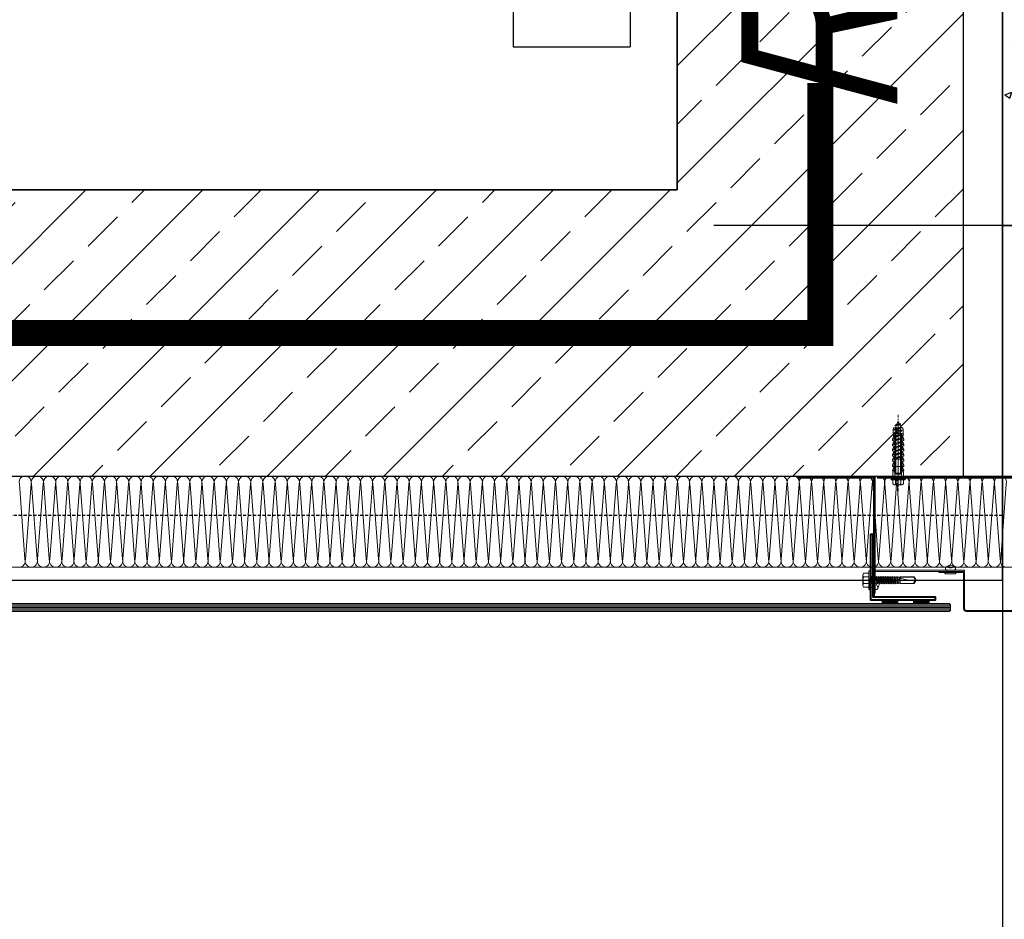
# Model space of a CAD drawing. Header units: millimetres. Extents: x -1096 to 3960, y -1899 to 666.
# Tile 26 of 75: x -129 to -53, y -107 to -38. Entities that reach past the tile are written whole.
import ezdxf
from ezdxf import colors
from ezdxf.entities.mleader import LeaderData, LeaderLine
from ezdxf.math import Vec2, Vec3

# ---------------------------------------------------------------- set-up
doc = ezdxf.new("R2010")
doc.units = ezdxf.units.MM
for name, pattern in [('03b018', [5.4, 2.16, -3.24]), ('10b018', [3.33, 2.16, -0.54, 0.09, -0.54]), ('DASHEDX2', [1.5, 1, -0.5]), ('HIDDENX2', [0.75, 0.5, -0.25])]:
    doc.linetypes.add(name, pattern=pattern)
for name, color, linetype, lineweight in [('_MB_ocieplenie_0.09', 252, 'Continuous', 9), ('ST_AE_GLAS_szraf', 252, 'Continuous', 0), ('ST_AE_GLAS_widok', 142, 'Continuous', 9), ('ST_AE_SYST_cienka', 27, 'Continuous', 15), ('ST_AE_SYST_szraf', 252, 'Continuous', 0), ('ST_AF_SHET', 7, 'Continuous', 0), ('ST_AF_SHET_cienka', 55, 'Continuous', 15), ('ST_SB_STEL', 7, 'Continuous', 0), ('ST_SF_FRAM', 7, 'Continuous', 0), ('ST_SF_FRAM_gruba', 132, 'Continuous', 40), ('ST_SJ_JOIN', 7, 'Continuous', 0), ('ST_SJ_JOIN_cienka', 57, 'Continuous', 15), ('ST_SJ_JOIN_przerywane', 9, '03b018', 5), ('ST_SJ_JOIN_szraf', 252, 'Continuous', 5)]:
    doc.layers.add(name, color=color, linetype=linetype, lineweight=lineweight)
doc.layers.add('_p.poż.', color=7, linetype='Continuous', true_color=0xf20000)
doc.layers.add('_pomoc', color=17, linetype='Continuous', plot=False)
for name, color, linetype in [('A-opis', 7, 'Continuous'), ('A-rozbiórki', 252, 'Continuous'), ('A-widok', 41, 'Continuous'), ('A-winda', 12, 'Continuous'), ('A-ściany', 140, 'Continuous')]:
    doc.layers.add(name, color=color, linetype=linetype)
doc.layers.add('ST_SJ_JOIN_osie', color=1, linetype='10b018', lineweight=0, plot=False)
doc.styles.add('Arch-Dim', font='romans.shx', dxfattribs={"width": 0.75})
doc.styles.add('Arial-2', font='arial.ttf', dxfattribs={"width": 0.8, "oblique": 15})
doc.linetypes.add('LINIA LIKW.', pattern='A,0.3,[137,RODZLIN.shx,S=0.06,R=0,X=-0.1,Y=0],0.3', length=0.6)

# ---------------------------------------------------------------- blocks, each defined once
blk = doc.blocks.new('*U1591')
at = {"layer": '_MB_ocieplenie_0.09', "flags": 128}
for points in [[(-3720.4, 31, 0.505403), (-3739.5, 5.1), (-3721.2, -242, -1.345402), (-3759.5, -242), (-3741.3, 5.1, 0.505403), (-3760.4, 31)], [(-3680.4, 31, 0.505403), (-3699.5, 5.1), (-3681.2, -242, -1.345402), (-3719.5, -242), (-3701.3, 5.1, 0.505403), (-3720.4, 31)], [(-3640.4, 31, 0.505403), (-3659.5, 5.1), (-3641.2, -242, -1.345402), (-3679.5, -242), (-3661.3, 5.1, 0.505403), (-3680.4, 31)], [(-3600.4, 31, 0.505403), (-3619.5, 5.1), (-3601.2, -242, -1.345402), (-3639.5, -242), (-3621.3, 5.1, 0.505403), (-3640.4, 31)], [(-3560.4, 31, 0.505403), (-3579.5, 5.1), (-3561.2, -242, -1.345402), (-3599.5, -242), (-3581.3, 5.1, 0.505403), (-3600.4, 31)], [(-3520.4, 31, 0.505403), (-3539.5, 5.1), (-3521.2, -242, -1.345402), (-3559.5, -242), (-3541.3, 5.1, 0.505403), (-3560.4, 31)], [(-3480.4, 31, 0.505403), (-3499.5, 5.1), (-3481.2, -242, -1.345402), (-3519.5, -242), (-3501.3, 5.1, 0.505403), (-3520.4, 31)], [(-3440.4, 31, 0.505403), (-3459.5, 5.1), (-3441.2, -242, -1.345402), (-3479.5, -242), (-3461.3, 5.1, 0.505403), (-3480.4, 31)], [(-3400.4, 31, 0.505403), (-3419.5, 5.1), (-3401.2, -242, -1.345402), (-3439.5, -242), (-3421.3, 5.1, 0.505403), (-3440.4, 31)], [(-3360.4, 31, 0.505403), (-3379.5, 5.1), (-3361.2, -242, -1.345402), (-3399.5, -242), (-3381.3, 5.1, 0.505403), (-3400.4, 31)], [(-3320.4, 31, 0.505403), (-3339.5, 5.1), (-3321.2, -242, -1.345402), (-3359.5, -242), (-3341.3, 5.1, 0.505403), (-3360.4, 31)], [(-3280.4, 31, 0.505403), (-3299.5, 5.1), (-3281.2, -242, -1.345402), (-3319.5, -242), (-3301.3, 5.1, 0.505403), (-3320.4, 31)], [(-3240.4, 31, 0.505403), (-3259.5, 5.1), (-3241.2, -242, -1.345402), (-3279.5, -242), (-3261.3, 5.1, 0.505403), (-3280.4, 31)], [(-3200.4, 31, 0.505403), (-3219.5, 5.1), (-3201.2, -242, -1.345402), (-3239.5, -242), (-3221.3, 5.1, 0.505403), (-3240.4, 31)], [(-3160.4, 31, 0.505403), (-3179.5, 5.1), (-3161.2, -242, -1.345402), (-3199.5, -242), (-3181.3, 5.1, 0.505403), (-3200.4, 31)], [(-3120.4, 31, 0.505403), (-3139.5, 5.1), (-3121.2, -242, -1.345402), (-3159.5, -242), (-3141.3, 5.1, 0.505403), (-3160.4, 31)], [(-3080.4, 31, 0.505403), (-3099.5, 5.1), (-3081.2, -242, -1.345402), (-3119.5, -242), (-3101.3, 5.1, 0.505403), (-3120.4, 31)], [(-3040.4, 31, 0.505403), (-3059.5, 5.1), (-3041.2, -242, -1.345402), (-3079.5, -242), (-3061.3, 5.1, 0.505403), (-3080.4, 31)], [(-3000.4, 31, 0.505403), (-3019.5, 5.1), (-3001.2, -242, -1.345402), (-3039.5, -242), (-3021.3, 5.1, 0.505403), (-3040.4, 31)], [(-2960.4, 31, 0.505403), (-2979.5, 5.1), (-2961.2, -242, -1.345402), (-2999.5, -242), (-2981.3, 5.1, 0.505403), (-3000.4, 31)], [(-2920.4, 31, 0.505403), (-2939.5, 5.1), (-2921.2, -242, -1.345402), (-2959.5, -242), (-2941.3, 5.1, 0.505403), (-2960.4, 31)], [(-2880.4, 31, 0.505403), (-2899.5, 5.1), (-2881.2, -242, -1.345402), (-2919.5, -242), (-2901.3, 5.1, 0.505403), (-2920.4, 31)], [(-2840.4, 31, 0.505403), (-2859.5, 5.1), (-2841.2, -242, -1.345402), (-2879.5, -242), (-2861.3, 5.1, 0.505403), (-2880.4, 31)], [(-2800.4, 31, 0.505403), (-2819.5, 5.1), (-2801.2, -242, -1.345402), (-2839.5, -242), (-2821.3, 5.1, 0.505403), (-2840.4, 31)], [(-2760.4, 31, 0.505403), (-2779.5, 5.1), (-2761.2, -242, -1.345402), (-2799.5, -242), (-2781.3, 5.1, 0.505403), (-2800.4, 31)], [(-2720.4, 31, 0.505403), (-2739.5, 5.1), (-2721.2, -242, -1.345402), (-2759.5, -242), (-2741.3, 5.1, 0.505403), (-2760.4, 31)], [(-2680.4, 31, 0.505403), (-2699.5, 5.1), (-2681.2, -242, -1.345402), (-2719.5, -242), (-2701.3, 5.1, 0.505403), (-2720.4, 31)], [(-2640.4, 31, 0.505403), (-2659.5, 5.1), (-2641.2, -242, -1.345402), (-2679.5, -242), (-2661.3, 5.1, 0.505403), (-2680.4, 31)], [(-2600.4, 31, 0.505403), (-2619.5, 5.1), (-2601.2, -242, -1.345402), (-2639.5, -242), (-2621.3, 5.1, 0.505403), (-2640.4, 31)], [(-2560.4, 31, 0.505403), (-2579.5, 5.1), (-2561.2, -242, -1.345402), (-2599.5, -242), (-2581.3, 5.1, 0.505403), (-2600.4, 31)], [(-2520.4, 31, 0.505403), (-2539.5, 5.1), (-2521.2, -242, -1.345402), (-2559.5, -242), (-2541.3, 5.1, 0.505403), (-2560.4, 31)], [(-2480.4, 31, 0.505403), (-2499.5, 5.1), (-2481.2, -242, -1.345402), (-2519.5, -242), (-2501.3, 5.1, 0.505403), (-2520.4, 31)], [(-2440.4, 31, 0.505403), (-2459.5, 5.1), (-2441.2, -242, -1.345402), (-2479.5, -242), (-2461.3, 5.1, 0.505403), (-2480.4, 31)], [(-2400.4, 31, 0.505403), (-2419.5, 5.1), (-2401.2, -242, -1.345402), (-2439.5, -242), (-2421.3, 5.1, 0.505403), (-2440.4, 31)], [(-2360.4, 31, 0.505403), (-2379.5, 5.1), (-2361.2, -242, -1.345402), (-2399.5, -242), (-2381.3, 5.1, 0.505403), (-2400.4, 31)], [(-2320.4, 31, 0.505403), (-2339.5, 5.1), (-2321.2, -242, -1.345402), (-2359.5, -242), (-2341.3, 5.1, 0.505403), (-2360.4, 31)], [(-2280.4, 31, 0.505403), (-2299.5, 5.1), (-2281.2, -242, -1.345402), (-2319.5, -242), (-2301.3, 5.1, 0.505403), (-2320.4, 31)], [(-2240.4, 31, 0.505403), (-2259.5, 5.1), (-2241.2, -242, -1.345402), (-2279.5, -242), (-2261.3, 5.1, 0.505403), (-2280.4, 31)], [(-2200.4, 31, 0.505403), (-2219.5, 5.1), (-2201.2, -242, -1.345402), (-2239.5, -242), (-2221.3, 5.1, 0.505403), (-2240.4, 31)], [(-2160.4, 31, 0.505403), (-2179.5, 5.1), (-2161.2, -242, -1.345402), (-2199.5, -242), (-2181.3, 5.1, 0.505403), (-2200.4, 31)], [(-2120.4, 31, 0.505403), (-2139.5, 5.1), (-2121.2, -242, -1.345402), (-2159.5, -242), (-2141.3, 5.1, 0.505403), (-2160.4, 31)], [(-2080.4, 31, 0.505403), (-2099.5, 5.1), (-2081.2, -242, -1.345402), (-2119.5, -242), (-2101.3, 5.1, 0.505403), (-2120.4, 31)], [(-2040.4, 31, 0.505403), (-2059.5, 5.1), (-2041.2, -242, -1.345402), (-2079.5, -242), (-2061.3, 5.1, 0.505403), (-2080.4, 31)], [(-2000.4, 31, 0.505403), (-2019.5, 5.1), (-2001.2, -242, -1.345402), (-2039.5, -242), (-2021.3, 5.1, 0.505403), (-2040.4, 31)], [(-1960.4, 31, 0.505403), (-1979.5, 5.1), (-1961.2, -242, -1.345402), (-1999.5, -242), (-1981.3, 5.1, 0.505403), (-2000.4, 31)], [(-1920.4, 31, 0.505403), (-1939.5, 5.1), (-1921.2, -242, -1.345402), (-1959.5, -242), (-1941.3, 5.1, 0.505403), (-1960.4, 31)], [(-1880.4, 31, 0.505403), (-1899.5, 5.1), (-1881.2, -242, -1.345402), (-1919.5, -242), (-1901.3, 5.1, 0.505403), (-1920.4, 31)], [(-1840.4, 31, 0.505403), (-1859.5, 5.1), (-1841.2, -242, -1.345402), (-1879.5, -242), (-1861.3, 5.1, 0.505403), (-1880.4, 31)], [(-1800.4, 31, 0.505403), (-1819.5, 5.1), (-1801.2, -242, -1.345402), (-1839.5, -242), (-1821.3, 5.1, 0.505403), (-1840.4, 31)], [(-1760.4, 31, 0.505403), (-1779.5, 5.1), (-1761.2, -242, -1.345402), (-1799.5, -242), (-1781.3, 5.1, 0.505403), (-1800.4, 31)], [(-1720.4, 31, 0.505403), (-1739.5, 5.1), (-1721.2, -242, -1.345402), (-1759.5, -242), (-1741.3, 5.1, 0.505403), (-1760.4, 31)], [(-1680.4, 31, 0.505403), (-1699.5, 5.1), (-1681.2, -242, -1.345402), (-1719.5, -242), (-1701.3, 5.1, 0.505403), (-1720.4, 31)], [(-1640.4, 31, 0.505403), (-1659.5, 5.1), (-1641.2, -242, -1.345402), (-1679.5, -242), (-1661.3, 5.1, 0.505403), (-1680.4, 31)], [(-1600.4, 31, 0.505403), (-1619.5, 5.1), (-1601.2, -242, -1.345402), (-1639.5, -242), (-1621.3, 5.1, 0.505403), (-1640.4, 31)], [(-1560.4, 31, 0.505403), (-1579.5, 5.1), (-1561.2, -242, -1.345402), (-1599.5, -242), (-1581.3, 5.1, 0.505403), (-1600.4, 31)], [(-1520.4, 31, 0.505403), (-1539.5, 5.1), (-1521.2, -242, -1.345402), (-1559.5, -242), (-1541.3, 5.1, 0.505403), (-1560.4, 31)], [(-1480.4, 31, 0.505403), (-1499.5, 5.1), (-1481.2, -242, -1.345402), (-1519.5, -242), (-1501.3, 5.1, 0.505403), (-1520.4, 31)], [(-1440.4, 31, 0.505403), (-1459.5, 5.1), (-1441.2, -242, -1.345402), (-1479.5, -242), (-1461.3, 5.1, 0.505403), (-1480.4, 31)], [(-1400.4, 31, 0.505403), (-1419.5, 5.1), (-1401.2, -242, -1.345402), (-1439.5, -242), (-1421.3, 5.1, 0.505403), (-1440.4, 31)], [(-1360.4, 31, 0.505403), (-1379.5, 5.1), (-1361.2, -242, -1.345402), (-1399.5, -242), (-1381.3, 5.1, 0.505403), (-1400.4, 31)], [(-1320.4, 31, 0.505403), (-1339.5, 5.1), (-1321.2, -242, -1.345402), (-1359.5, -242), (-1341.3, 5.1, 0.505403), (-1360.4, 31)], [(-1280.4, 31, 0.505403), (-1299.5, 5.1), (-1281.2, -242, -1.345402), (-1319.5, -242), (-1301.3, 5.1, 0.505403), (-1320.4, 31)], [(-1240.4, 31, 0.505403), (-1259.5, 5.1), (-1241.2, -242, -1.345402), (-1279.5, -242), (-1261.3, 5.1, 0.505403), (-1280.4, 31)], [(-1200.4, 31, 0.505403), (-1219.5, 5.1), (-1201.2, -242, -1.345402), (-1239.5, -242), (-1221.3, 5.1, 0.505403), (-1240.4, 31)], [(-1160.4, 31, 0.505403), (-1179.5, 5.1), (-1161.2, -242, -1.345402), (-1199.5, -242), (-1181.3, 5.1, 0.505403), (-1200.4, 31)], [(-1120.4, 31, 0.505403), (-1139.5, 5.1), (-1121.2, -242, -1.345402), (-1159.5, -242), (-1141.3, 5.1, 0.505403), (-1160.4, 31)], [(-1080.4, 31, 0.505403), (-1099.5, 5.1), (-1081.2, -242, -1.345402), (-1119.5, -242), (-1101.3, 5.1, 0.505403), (-1120.4, 31)], [(-1040.4, 31, 0.505403), (-1059.5, 5.1), (-1041.2, -242, -1.345402), (-1079.5, -242), (-1061.3, 5.1, 0.505403), (-1080.4, 31)], [(-1000.4, 31, 0.505403), (-1019.5, 5.1), (-1001.2, -242, -1.345402), (-1039.5, -242), (-1021.3, 5.1, 0.505403), (-1040.4, 31)], [(-960.4, 31, 0.505403), (-979.5, 5.1), (-961.2, -242, -1.345402), (-999.5, -242), (-981.3, 5.1, 0.505403), (-1000.4, 31)], [(-920.4, 31, 0.505403), (-939.5, 5.1), (-921.2, -242, -1.345402), (-959.5, -242), (-941.3, 5.1, 0.505403), (-960.4, 31)], [(-880.4, 31, 0.505403), (-899.5, 5.1), (-881.2, -242, -1.345402), (-919.5, -242), (-901.3, 5.1, 0.505403), (-920.4, 31)], [(-840.4, 31, 0.505403), (-859.5, 5.1), (-841.2, -242, -1.345402), (-879.5, -242), (-861.3, 5.1, 0.505403), (-880.4, 31)], [(-800.4, 31, 0.505403), (-819.5, 5.1), (-801.2, -242, -1.345402), (-839.5, -242), (-821.3, 5.1, 0.505403), (-840.4, 31)], [(-760.4, 31, 0.505403), (-779.5, 5.1), (-761.2, -242, -1.345402), (-799.5, -242), (-781.3, 5.1, 0.505403), (-800.4, 31)], [(-720.4, 31, 0.505403), (-739.5, 5.1), (-721.2, -242, -1.345402), (-759.5, -242), (-741.3, 5.1, 0.505403), (-760.4, 31)], [(-680.4, 31, 0.505403), (-699.5, 5.1), (-681.2, -242, -1.345402), (-719.5, -242), (-701.3, 5.1, 0.505403), (-720.4, 31)], [(-640.4, 31, 0.505403), (-659.5, 5.1), (-641.2, -242, -1.345402), (-679.5, -242), (-661.3, 5.1, 0.505403), (-680.4, 31)], [(-600.4, 31, 0.505403), (-619.5, 5.1), (-601.2, -242, -1.345402), (-639.5, -242), (-621.3, 5.1, 0.505403), (-640.4, 31)], [(-560.4, 31, 0.505403), (-579.5, 5.1), (-561.2, -242, -1.345402), (-599.5, -242), (-581.3, 5.1, 0.505403), (-600.4, 31)], [(-520.4, 31, 0.505403), (-539.5, 5.1), (-521.2, -242, -1.345402), (-559.5, -242), (-541.3, 5.1, 0.505403), (-560.4, 31)]]:
    blk.add_lwpolyline(points, format="xyb", dxfattribs=at)
blk = doc.blocks.new('wkret_5x45_DIN571')
at = {"layer": 'ST_SJ_JOIN_cienka'}
for p, q in [((-45, 0), (-43.02, 0.99)), ((-43.01, 0.97), (-42.9, 2.1)), ((-42.9, 2.1), (-42.27, 1.37)), ((-42.27, 1.37), (-41.35, 1.83)), ((-40.54, 1.83), (-41.35, 1.83)), ((-40.54, 1.83), (-40.2, 2.75)), ((-40.2, 2.75), (-39.54, 1.83)), ((-37.75, 1.83), (-39.54, 1.83)), ((-37.75, 1.83), (-37.41, 2.75)), ((-37.41, 2.75), (-36.75, 1.83)), ((-34.95, 1.83), (-36.75, 1.83)), ((-34.95, 1.83), (-34.61, 2.75)), ((-34.61, 2.75), (-33.96, 1.83)), ((-32.16, 1.83), (-33.96, 1.83)), ((-32.16, 1.83), (-31.82, 2.75)), ((-31.82, 2.75), (-31.17, 1.83)), ((-29.37, 1.83), (-31.17, 1.83)), ((-29.37, 1.83), (-29.03, 2.75)), ((-29.03, 2.75), (-28.37, 1.83)), ((-26.58, 1.83), (-28.37, 1.83)), ((-26.58, 1.83), (-26.24, 2.75)), ((-26.24, 2.75), (-25.58, 1.83)), ((-23.78, 1.83), (-25.58, 1.83)), ((-23.78, 1.83), (-23.44, 2.75)), ((-23.44, 2.75), (-22.79, 1.83)), ((-20.99, 1.83), (-22.79, 1.83)), ((-20.99, 1.83), (-20.65, 2.75)), ((-20.65, 2.75), (-19.99, 1.83)), ((-18.2, 1.83), (-19.99, 1.83)), ((-18.2, 1.83), (-17.86, 2.75)), ((-17.86, 2.75), (-17.2, 1.83)), ((-15.85, 1.83), (-17.2, 1.83)), ((-15.85, 2), (-15.35, 2.5)), ((-15.85, -2), (-15.85, 2)), ((-15.35, 2.5), (0, 2.5)), ((2.98, 4), (0, 4)), ((0, -4), (0, 4)), ((2.98, 2), (0, 2)), ((3.88, -3), (3.88, 3)), ((-45, 0), (-42.42, -1.29)), ((-41.66, -2.46), (-42.42, -1.29)), ((-41.43, -1.79), (-41.66, -2.46)), ((-41.43, -1.79), (-41.35, -1.83)), ((-39.37, -1.83), (-41.35, -1.83)), ((-38.71, -2.75), (-39.37, -1.83)), ((-38.37, -1.83), (-38.71, -2.75)), ((-36.57, -1.83), (-38.37, -1.83)), ((-35.92, -2.75), (-36.57, -1.83)), ((-35.58, -1.83), (-35.92, -2.75)), ((-33.78, -1.83), (-35.58, -1.83)), ((-33.12, -2.75), (-33.78, -1.83)), ((-32.78, -1.83), (-33.12, -2.75)), ((-30.99, -1.83), (-32.78, -1.83)), ((-30.33, -2.75), (-30.99, -1.83)), ((-29.99, -1.83), (-30.33, -2.75)), ((-28.19, -1.83), (-29.99, -1.83)), ((-27.54, -2.75), (-28.19, -1.83)), ((-27.2, -1.83), (-27.54, -2.75)), ((-25.4, -1.83), (-27.2, -1.83)), ((-24.74, -2.75), (-25.4, -1.83)), ((-24.4, -1.83), (-24.74, -2.75)), ((-22.6, -1.83), (-24.4, -1.83)), ((-21.95, -2.75), (-22.6, -1.83)), ((-21.61, -1.83), (-21.95, -2.75)), ((-19.81, -1.83), (-21.61, -1.83)), ((-20.85, -1.83), (-21.61, -1.83)), ((-19.16, -2.75), (-19.81, -1.83)), ((-18.82, -1.83), (-19.16, -2.75)), ((-17.02, -1.83), (-18.82, -1.83)), ((-16.36, -2.75), (-17.02, -1.83)), ((-16.02, -1.83), (-16.36, -2.75)), ((-15.85, -1.83), (-16.02, -1.83)), ((-15.35, -2.5), (-15.85, -2)), ((-15.35, -2.5), (0, -2.5)), ((2.98, -2), (0, -2)), ((0, -4), (2.98, -4))]:
    blk.add_line(p, q, dxfattribs=at)
for centre, radius, start, end in [((2.87, 3), 1.01, 276.02593, 83.97407), ((1.21, 0), 2.67, 311.54477, 48.45523), ((2.87, -3), 1.01, 276.02593, 83.97407)]:
    blk.add_arc(centre, radius, start, end, dxfattribs=at)
at = {"layer": 'ST_SJ_JOIN_osie'}
blk.add_line((-50, 0), (8.88, 0), dxfattribs=at)
at = {"layer": 'ST_SJ_JOIN_szraf'}
for p, q in [((-42.42, -1.29), (-43.02, 0.99)), ((-41.66, -2.46), (-42.9, 2.1)), ((-41.43, -1.79), (-42.27, 1.37)), ((-39.36, -1.83), (-40.54, 1.83)), ((-38.71, -2.75), (-40.21, 2.71)), ((-38.37, -1.83), (-39.54, 1.83)), ((-36.57, -1.83), (-37.75, 1.83)), ((-35.91, -2.75), (-37.42, 2.71)), ((-35.57, -1.83), (-36.75, 1.83)), ((-33.78, -1.83), (-34.95, 1.83)), ((-33.12, -2.75), (-34.63, 2.71)), ((-32.78, -1.83), (-33.96, 1.83)), ((-30.98, -1.83), (-32.16, 1.83)), ((-30.33, -2.75), (-31.83, 2.71)), ((-29.99, -1.83), (-31.17, 1.83)), ((-28.19, -1.83), (-29.37, 1.83)), ((-27.54, -2.75), (-29.04, 2.71)), ((-27.19, -1.83), (-28.37, 1.83)), ((-25.4, -1.83), (-26.58, 1.83)), ((-24.74, -2.75), (-26.25, 2.71)), ((-24.4, -1.83), (-25.58, 1.83)), ((-22.6, -1.83), (-23.78, 1.83)), ((-21.95, -2.75), (-23.46, 2.71)), ((-21.61, -1.83), (-22.79, 1.83)), ((-19.81, -1.83), (-20.99, 1.83)), ((-19.16, -2.75), (-20.66, 2.71)), ((-18.82, -1.83), (-19.99, 1.83)), ((-17.02, -1.83), (-18.2, 1.83)), ((-16.36, -2.75), (-17.87, 2.71)), ((-16.02, -1.83), (-17.2, 1.83))]:
    blk.add_line(p, q, dxfattribs=at)
blk = doc.blocks.new('koszulka_FISCHER_SX_8x40')
at = {"layer": 'ST_SJ_JOIN_cienka'}
for p, q in [((-40, 3.53), (-38, 3.9)), ((-40, -3.53), (-40, 3.53)), ((-38, 3.9), (-35.66, 3.9)), ((-34.22, 4.03), (-34.2, 4.03)), ((-33.68, 3.23), (-31.2, 4.25)), ((-31.2, 4.4), (-30.2, 4.4)), ((-31.2, 4.25), (-31.2, 4.4)), ((-30.2, 4.4), (-30.2, 4.1)), ((-27.2, 4.25), (-29.68, 3.23)), ((-27.2, 4.4), (-26.2, 4.4)), ((-27.2, 4.25), (-27.2, 4.4)), ((-26.2, 4.4), (-26.2, 4.1)), ((-23.2, 4.25), (-25.68, 3.23)), ((-23.2, 4.4), (-22.2, 4.4)), ((-23.2, 4.25), (-23.2, 4.4)), ((-22.2, 4.4), (-22.2, 4.1)), ((-19.2, 4.25), (-21.68, 3.23)), ((-19.2, 4.4), (-18.2, 4.4)), ((-19.2, 4.25), (-19.2, 4.4)), ((-18.2, 4.4), (-18.2, 4.1)), ((-15.2, 4.25), (-17.68, 3.23)), ((-15.2, 4.4), (-14.2, 4.4)), ((-15.2, 4.25), (-15.2, 4.4)), ((-14.2, 4.4), (-14.2, 4.1)), ((-11.2, 4.25), (-13.68, 3.23)), ((-11.2, 4.4), (-10.2, 4.4)), ((-11.2, 4.25), (-11.2, 4.4)), ((-10.2, 4.1), (-10.2, 4.4)), ((-9.68, 3.23), (-7.2, 4.25)), ((-7.2, 4.22), (-7.2, 4.25)), ((-6.2, 4.12), (-7.2, 4.22)), ((-6.2, 4.1), (-6.2, 4.12)), ((-6.2, 4.09), (-6.2, 4.1)), ((-6.2, 4.08), (-6.2, 4.09)), ((-6.2, 4.06), (-6.2, 4.08)), ((-6.2, 4.04), (-6.2, 4.06)), ((-6.2, 4.02), (-6.2, 4.04)), ((-6.2, 4), (-6.2, 4.02)), ((-6.2, 4), (-1.2, 4)), ((-6.2, 2.6), (-6.2, 4)), ((-1.2, 4), (-0.4, 5.3)), ((-1.2, -4), (-1.2, 4)), ((-0.4, 5.3), (0, 5.3)), ((-0.4, -5.3), (-0.4, 5.3)), ((0, -5.3), (0, 5.3)), ((-38, -3.9), (-40, -3.53)), ((-38, -3.9), (-35.66, -3.9)), ((-34.2, -4.03), (-34.22, -4.03)), ((-33.68, -3.23), (-31.2, -4.25)), ((-31.2, -4.25), (-31.2, -4.4)), ((-31.2, -4.4), (-30.2, -4.4)), ((-30.2, -4.4), (-30.2, -4.1)), ((-27.2, -4.25), (-29.68, -3.23)), ((-27.2, -4.4), (-27.2, -4.25)), ((-27.2, -4.4), (-26.2, -4.4)), ((-26.2, -4.4), (-26.2, -4.1)), ((-23.2, -4.25), (-25.68, -3.23)), ((-23.2, -4.4), (-23.2, -4.25)), ((-23.2, -4.4), (-22.2, -4.4)), ((-22.2, -4.4), (-22.2, -4.1)), ((-19.2, -4.25), (-21.68, -3.23)), ((-19.2, -4.4), (-19.2, -4.25)), ((-19.2, -4.4), (-18.2, -4.4)), ((-18.2, -4.4), (-18.2, -4.1)), ((-15.2, -4.25), (-17.68, -3.23)), ((-15.2, -4.4), (-15.2, -4.25)), ((-15.2, -4.4), (-14.2, -4.4)), ((-14.2, -4.4), (-14.2, -4.1)), ((-11.2, -4.25), (-13.68, -3.23)), ((-11.2, -4.4), (-11.2, -4.25)), ((-11.2, -4.4), (-10.2, -4.4)), ((-10.2, -4.4), (-10.2, -4.1)), ((-7.2, -4.25), (-9.68, -3.23)), ((-7.2, -4.22), (-6.2, -4.12)), ((-6.2, -4.02), (-6.2, -4)), ((-6.2, -4.04), (-6.2, -4.02)), ((-6.2, -4.06), (-6.2, -4.04)), ((-6.2, -4.08), (-6.2, -4.06)), ((-6.2, -4.09), (-6.2, -4.08)), ((-6.2, -4.1), (-6.2, -4.09)), ((-6.2, -4.12), (-6.2, -4.1)), ((-6.2, -4), (-6.2, -2.6)), ((-6.2, -4), (-1.2, -4)), ((-0.4, -5.3), (-1.2, -4)), ((-0.4, -5.3), (0, -5.3))]:
    blk.add_line(p, q, dxfattribs=at)
for centre, radius, start, end in [((-35.66, 11.9), 8, 270, 280.36717), ((-33.2, 4.1), 1, 183.92854, 240.9623), ((-29.2, 4.1), 1, 180.0628, 240.9601), ((-25.2, 4.1), 1, 180.0628, 240.9601), ((-21.2, 4.1), 1, 180.0628, 240.9601), ((-21.2, 4.1), 1, 241.04467, 269.97227), ((-17.2, 4.1), 1, 180.0628, 240.9601), ((-13.2, 4.1), 1, 180.0628, 240.9601), ((-9.2, 4.1), 1, 180.0628, 240.9601), ((-35.66, -11.9), 8, 79.63283, 90), ((-33.2, -4.1), 1, 119.0377, 176.07146), ((-29.2, -4.1), 1, 119.0399, 179.9372), ((-25.2, -4.1), 1, 119.0399, 179.9372), ((-21.2, -4.1), 1, 119.0399, 179.9372), ((-17.2, -4.1), 1, 119.0399, 179.9372), ((-13.2, -4.1), 1, 119.0399, 179.9372), ((-9.2, -4.1), 1, 119.0399, 179.9372)]:
    blk.add_arc(centre, radius, start, end, dxfattribs=at)
at = {"layer": 'ST_SJ_JOIN_osie'}
blk.add_line((5, 0), (-45, 0), dxfattribs=at)
at = {"layer": 'ST_SJ_JOIN_szraf'}
for p, q in [((-38, -3.9), (-38, 3.9)), ((-35.66, -3.9), (-35.66, 3.9)), ((-34.8, 2.6), (-5, 2.6)), ((-34.8, 1.8), (-4.2, 1.8)), ((-34.22, 2.6), (-34.22, 4.03)), ((-34.22, -1.8), (-34.22, 1.8)), ((-33.2, 3.1), (-31.2, 3.1)), ((-31.2, 3.1), (-31.2, 4.25)), ((-31.2, 2.6), (-31.2, 3.1)), ((-31.2, -1.8), (-31.2, 1.8)), ((-29.2, 3.1), (-27.2, 3.1)), ((-27.2, 4.25), (-27.2, 3.1)), ((-25.2, 3.1), (-23.2, 3.1)), ((-23.2, 4.25), (-23.2, 3.1)), ((-21.2, 3.1), (-19.2, 3.1)), ((-19.2, 4.25), (-19.2, 3.1)), ((-17.2, 3.1), (-15.2, 3.1)), ((-15.2, 4.25), (-15.2, 3.1)), ((-13.2, 3.1), (-11.2, 3.1)), ((-11.2, 3.1), (-11.2, 4.25)), ((-10.27, -1.8), (-10.27, 1.8)), ((-10.2, 2.6), (-10.2, 4.1)), ((-9.2, 3.1), (-7.67, 3.1)), ((-7.67, 2.6), (-7.67, 3.1)), ((-7.67, 3.1), (-7.21, 3.1)), ((-7.21, 3.08), (-7.21, 3.1)), ((-7.21, 3.07), (-7.21, 3.08)), ((-7.21, 3.05), (-7.21, 3.07)), ((-7.21, 3.03), (-7.21, 3.05)), ((-7.21, 3.02), (-7.21, 3.03)), ((-7.21, 3), (-7.21, 3.02)), ((-7.21, 3), (-7.2, 3)), ((-7.2, 3), (-7.2, 4.22)), ((-5, -1.8), (-5, 1.8)), ((-4.2, -1.8), (-4.2, 1.8)), ((-34.8, -1.8), (-4.2, -1.8)), ((-34.8, -2.6), (-5, -2.6)), ((-34.22, -4.03), (-34.22, -2.6)), ((-33.2, -3.1), (-31.2, -3.1)), ((-31.2, -3.1), (-31.2, -2.6)), ((-31.2, -4.25), (-31.2, -3.1)), ((-29.2, -3.1), (-27.2, -3.1)), ((-27.2, -4.25), (-27.2, -3.1)), ((-25.2, -3.1), (-23.2, -3.1)), ((-23.2, -4.25), (-23.2, -3.1)), ((-21.2, -3.1), (-19.2, -3.1)), ((-19.2, -4.25), (-19.2, -3.1)), ((-17.2, -3.1), (-15.2, -3.1)), ((-15.2, -4.25), (-15.2, -3.1)), ((-13.2, -3.1), (-11.2, -3.1)), ((-11.2, -4.25), (-11.2, -3.1)), ((-10.2, -4.1), (-10.2, -2.6)), ((-7.67, -3.1), (-9.2, -3.1)), ((-7.67, -3.1), (-7.67, -2.6)), ((-7.21, -3.1), (-7.67, -3.1)), ((-7.21, -3), (-7.2, -3)), ((-7.21, -3.02), (-7.21, -3)), ((-7.21, -3.03), (-7.21, -3.02)), ((-7.21, -3.05), (-7.21, -3.03)), ((-7.21, -3.07), (-7.21, -3.05)), ((-7.21, -3.08), (-7.21, -3.07)), ((-7.21, -3.1), (-7.21, -3.08)), ((-7.2, -4.25), (-7.2, -3)), ((-5, -2.6), (-4.93, -2.58))]:
    blk.add_line(p, q, dxfattribs=at)
for centre, radius, start, end in [((-34.68, 2.2), 0.418, 106.66237, 253.33763), ((-33.19, 4.15), 1.05, 241.71751, 269.26963), ((-29.2, 4.1), 1, 241.04467, 269.97227), ((-25.2, 4.1), 1, 241.04467, 269.97227), ((-17.2, 4.1), 1, 241.04467, 269.97227), ((-13.2, 4.1), 1, 241.04467, 269.97227), ((-9.2, 4.1), 1, 241.04467, 269.97227), ((-5.17, 1.63), 0.985, 9.93932, 80.06068), ((-34.68, -2.2), 0.418, 106.66237, 253.33763), ((-33.19, -4.15), 1.05, 90.73037, 118.28249), ((-29.2, -4.1), 1, 90.02773, 118.95533), ((-25.2, -4.1), 1, 90.02773, 118.95533), ((-21.2, -4.1), 1, 90.02773, 118.95533), ((-17.2, -4.1), 1, 90.02773, 118.95533), ((-13.2, -4.1), 1, 90.02773, 118.95533), ((-9.2, -4.1), 1, 90.02773, 118.95533), ((-5.17, -1.63), 0.985, 279.93932, 350.06068)]:
    blk.add_arc(centre, radius, start, end, dxfattribs=at)
blk = doc.blocks.new('OA.01_przekroj')
at = {"layer": 'ST_AF_SHET_cienka'}
for points in [[(-140.01, -40), (-140.01, -1.2, -0.414214), (-138.81, 0), (79.2, 0), (79.2, -0.8), (-138.81, -0.8, 0.414214), (-139.21, -1.2), (-139.21, -40)], [(-136.46, -40.71), (-138.19, -30.94, -0.043661), (-138.21, -30.73), (-138.21, -2, -0.414214), (-137.01, -0.8), (81, -0.8), (81, -1.6), (-137.01, -1.6, 0.414214), (-137.41, -2), (-137.41, -30.66, 0.043661), (-137.39, -30.87), (-135.68, -40.58)]]:
    blk.add_lwpolyline(points, format="xyb", close=True, dxfattribs=at)
at = {"layer": 'ST_SJ_JOIN', "xscale": -1, "rotation": 89.99999999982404}
for name in ['wkret_5x45_DIN571', 'koszulka_FISCHER_SX_8x40']:
    blk.add_blockref(name, (65.2, -2.8), dxfattribs=at)
blk = doc.blocks.new('nit_5x12__L-1.8')
at = {"layer": 'ST_SJ_JOIN_cienka'}
blk.add_lwpolyline([(-4.75, 0), (4.75, 0, 0.12691), (3.62, 1.13), (-3.62, 1.13, 0.114214)], format="xyb", close=True, dxfattribs=at)
blk.add_lwpolyline([(-4.75, 0), (4.75, 0, 0.12691), (3.62, 1.13), (-3.62, 1.13, 0.114214)], format="xyb", close=True, dxfattribs=at)
blk.add_lwpolyline([(-3.26, -1.8), (3.26, -1.8)], dxfattribs=at)
blk.add_lwpolyline([(-3.26, -1.8), (3.26, -1.8)], dxfattribs=at)
blk.add_lwpolyline([(2.3, -4.7, 0.507087), (-2.3, -4.7)], format="xyb", dxfattribs=at)
blk.add_lwpolyline([(2.3, -4.7, 0.507087), (-2.3, -4.7)], format="xyb", dxfattribs=at)
for centre, radius, start, end in [((-2.3, -3.09), 1.61, 126.67371, 269.99999), ((-2.3, -3.09), 1.61, 126.67371, 269.99999), ((0, -1.82), 3.69, 231.38179, 308.6182), ((0, -1.82), 3.69, 231.38179, 308.6182), ((2.3, -3.09), 1.61, 270.00001, 53.32629), ((2.3, -3.09), 1.61, 270.00001, 53.32629)]:
    blk.add_arc(centre, radius, start, end, dxfattribs=at)
at = {"layer": 'ST_SJ_JOIN_przerywane', "ltscale": 0.1}
blk.add_lwpolyline([(-2.5, -1.8), (2.5, -1.8), (2.5, 0), (-2.5, 0)], close=True, dxfattribs=at)
blk.add_lwpolyline([(-2.5, -1.8), (2.5, -1.8), (2.5, 0), (-2.5, 0)], close=True, dxfattribs=at)
blk = doc.blocks.new('nit_5x12__L-3')
at = {"layer": 'ST_SJ_JOIN_cienka'}
blk.add_lwpolyline([(0, -4.75), (0, 4.75, 0.12691), (-1.13, 3.62), (-1.13, -3.62, 0.114214)], format="xyb", close=True, dxfattribs=at)
blk.add_lwpolyline([(0, -4.75), (0, 4.75, 0.12691), (-1.13, 3.62), (-1.13, -3.62, 0.114214)], format="xyb", close=True, dxfattribs=at)
blk.add_lwpolyline([(3, -3.26), (3, 3.26)], dxfattribs=at)
blk.add_lwpolyline([(3, -3.26), (3, 3.26)], dxfattribs=at)
blk.add_lwpolyline([(5.9, 2.3, 0.507087), (5.9, -2.3)], format="xyb", dxfattribs=at)
blk.add_lwpolyline([(5.9, 2.3, 0.507087), (5.9, -2.3)], format="xyb", dxfattribs=at)
for centre, radius, start, end in [((4.29, 2.3), 1.61, 0.00001, 143.32629), ((4.29, 2.3), 1.61, 0.00001, 143.32629), ((3.02, 0), 3.69, 321.38179, 38.6182), ((3.02, 0), 3.69, 321.38179, 38.6182), ((4.29, -2.3), 1.61, 216.67371, 359.99999), ((4.29, -2.3), 1.61, 216.67371, 359.99999)]:
    blk.add_arc(centre, radius, start, end, dxfattribs=at)
at = {"layer": 'ST_SJ_JOIN_przerywane', "ltscale": 0.1}
blk.add_lwpolyline([(3, -2.5), (3, 2.5), (0, 2.5), (0, -2.5)], close=True, dxfattribs=at)
blk.add_lwpolyline([(3, -2.5), (3, 2.5), (0, 2.5), (0, -2.5)], close=True, dxfattribs=at)
blk = doc.blocks.new('OA.02_rzut')
at = {"layer": 'ST_AF_SHET_cienka'}
for points in [[(8, 24.8), (-9.8, 24.8, 0.414214), (-11.8, 22.8), (-11.8, -4, -0.414214), (-13, -5.2), (-163.21, -5.2, -0.414214), (-164.41, -4), (-164.41, 87.41), (-165.21, 87.41), (-165.21, -4, 0.414214), (-163.21, -6), (-13, -6, 0.414214), (-11, -4), (-11, 22.8, -0.414214), (-9.8, 24), (8, 24)], [(56.5, 25.8), (-11.8, 25.8), (-11.8, 24.8), (56.5, 24.8, -0.414214), (57.5, 23.8), (57.5, 5.8), (58.5, 5.8), (58.5, 23.8, 0.414214)]]:
    blk.add_lwpolyline(points, format="xyb", close=True, dxfattribs=at)
at = {"layer": 'ST_SJ_JOIN', "xscale": -1, "rotation": 179.9999999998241}
blk.add_blockref('nit_5x12__L-1.8', (-0.9, 24), dxfattribs=at)
at = {"layer": 'ST_SJ_JOIN', "rotation": 180}
blk.add_blockref('nit_5x12__L-3', (60.5, 14.8), dxfattribs=at)
blk = doc.blocks.new('wkret_samowiercacy_JT2-12_5.5x35')
at = {"layer": 'ST_SJ_JOIN_cienka'}
for p, q in [((-35, 0), (-33.62, 2.56)), ((-35, 0), (-33.62, -2.56)), ((-33.62, 2.56), (-22.88, 2.56)), ((-22.63, 2.25), (-23.52, 2.25)), ((-22.29, 2.25), (-22.88, 2.56)), ((-20.85, 2.25), (-22.29, 2.25)), ((-20.85, 2.25), (-20.32, 2.75)), ((-19.97, 2.25), (-20.32, 2.75)), ((-19.08, 2.25), (-19.97, 2.25)), ((-19.08, 2.25), (-18.55, 2.75)), ((-18.19, 2.25), (-18.55, 2.75)), ((-17.3, 2.25), (-18.19, 2.25)), ((-17.3, 2.25), (-16.77, 2.75)), ((-16.42, 2.25), (-16.77, 2.75)), ((-15.53, 2.25), (-16.42, 2.25)), ((-15.53, 2.25), (-15, 2.75)), ((-14.64, 2.25), (-15, 2.75)), ((-13.76, 2.25), (-14.64, 2.25)), ((-13.76, 2.25), (-13.22, 2.75)), ((-12.87, 2.25), (-13.22, 2.75)), ((-11.98, 2.25), (-12.87, 2.25)), ((-11.98, 2.25), (-11.45, 2.75)), ((-11.09, 2.25), (-11.45, 2.75)), ((-10.21, 2.25), (-11.09, 2.25)), ((-10.21, 2.25), (-9.68, 2.75)), ((-9.32, 2.25), (-9.68, 2.75)), ((-8.43, 2.25), (-9.32, 2.25)), ((-8.43, 2.25), (-7.9, 2.75)), ((-7.54, 2.25), (-7.9, 2.75)), ((-6.66, 2.25), (-7.54, 2.25)), ((-6.66, 2.25), (-6.13, 2.75)), ((-5.77, 2.25), (-6.13, 2.75)), ((-4.88, 2.25), (-5.77, 2.25)), ((-4.88, 2.25), (-4.35, 2.75)), ((-3.99, 2.25), (-4.35, 2.75)), ((-3.11, 2.25), (-3.99, 2.25)), ((-3.11, 2.25), (-2.58, 2.75)), ((-2.22, 2.25), (-2.58, 2.75)), ((-1.33, 2.25), (-2.22, 2.25)), ((-1.33, 2.25), (-0.8, 2.75)), ((-0.44, 2.25), (-0.8, 2.75)), ((0, 2.25), (-0.44, 2.25)), ((5.78, 3.97), (5.78, -3.97)), ((-33.62, -2.56), (-22.88, -2.55)), ((-22.29, -2.25), (-22.88, -2.55)), ((-21.63, -2.25), (-22.29, -2.25)), ((-21.28, -2.75), (-21.63, -2.25)), ((-21.28, -2.75), (-20.75, -2.25)), ((-19.86, -2.25), (-20.75, -2.25)), ((-19.5, -2.75), (-19.86, -2.25)), ((-19.5, -2.75), (-18.97, -2.25)), ((-18.08, -2.25), (-18.97, -2.25)), ((-17.73, -2.75), (-18.08, -2.25)), ((-17.73, -2.75), (-17.2, -2.25)), ((-16.31, -2.25), (-17.2, -2.25)), ((-15.95, -2.75), (-16.31, -2.25)), ((-15.95, -2.75), (-15.42, -2.25)), ((-14.53, -2.25), (-15.42, -2.25)), ((-14.18, -2.75), (-14.53, -2.25)), ((-14.18, -2.75), (-13.65, -2.25)), ((-12.76, -2.25), (-13.65, -2.25)), ((-12.4, -2.75), (-12.76, -2.25)), ((-12.4, -2.75), (-11.87, -2.25)), ((-10.98, -2.25), (-11.87, -2.25)), ((-10.63, -2.75), (-10.98, -2.25)), ((-10.63, -2.75), (-10.1, -2.25)), ((-9.21, -2.25), (-10.1, -2.25)), ((-8.85, -2.75), (-9.21, -2.25)), ((-8.85, -2.75), (-8.32, -2.25)), ((-7.44, -2.25), (-8.32, -2.25)), ((-7.08, -2.75), (-7.44, -2.25)), ((-7.08, -2.75), (-6.55, -2.25)), ((-5.66, -2.25), (-6.55, -2.25)), ((-5.3, -2.75), (-5.66, -2.25)), ((-5.3, -2.75), (-4.77, -2.25)), ((-3.89, -2.25), (-4.77, -2.25)), ((-3.53, -2.75), (-3.89, -2.25)), ((-3.53, -2.75), (-3, -2.25)), ((-2.11, -2.25), (-3, -2.25)), ((-1.75, -2.75), (-2.11, -2.25)), ((-1.75, -2.75), (-1.22, -2.25)), ((0, -2.25), (-1.22, -2.25))]:
    blk.add_line(p, q, dxfattribs=at)
blk.add_lwpolyline([(0, -7.25), (1.28, -7.25), (1.28, 7.25), (0, 7.25)], close=True, dxfattribs=at)
blk.add_lwpolyline([(1.28, -2.65), (5.32, -2.65, -0.343146), (5.32, -5.29), (1.28, -5.29), (1.28, 5.29), (5.32, 5.29, -0.343146), (5.32, 2.65), (1.28, 2.65)], format="xyb", dxfattribs=at)
blk.add_arc((-2.16, 0), 7.94, 340.52877, 19.47123, dxfattribs=at)
at = {"layer": 'ST_SJ_JOIN_osie'}
blk.add_line((-40, 0), (10.78, 0), dxfattribs=at)
at = {"layer": 'ST_SJ_JOIN_szraf'}
for p, q in [((-34.66, -0.05), (-33.45, 2.25)), ((-33.45, 2.25), (-33.62, 2.56)), ((-33.45, 2.25), (-22.29, 2.25)), ((-22.88, -2.55), (-21.87, 2.25)), ((-22.09, 2.14), (-22.88, -2.55)), ((-22.88, -2.55), (-22.32, 2.03)), ((-22.88, -2.55), (-22.6, 1.91)), ((-22.88, -2.55), (-22.88, 1.78)), ((-21.63, -2.25), (-20.85, 2.25)), ((-21.28, -2.75), (-20.32, 2.75)), ((-20.75, -2.25), (-19.97, 2.25)), ((-19.86, -2.25), (-19.08, 2.25)), ((-19.5, -2.75), (-18.55, 2.75)), ((-18.97, -2.25), (-18.19, 2.25)), ((-18.08, -2.25), (-17.3, 2.25)), ((-17.73, -2.75), (-16.77, 2.75)), ((-17.2, -2.25), (-16.42, 2.25)), ((-16.31, -2.25), (-15.53, 2.25)), ((-15.95, -2.75), (-15, 2.75)), ((-15.42, -2.25), (-14.64, 2.25)), ((-14.53, -2.25), (-13.76, 2.25)), ((-14.18, -2.75), (-13.22, 2.75)), ((-13.65, -2.25), (-12.87, 2.25)), ((-12.76, -2.25), (-11.98, 2.25)), ((-12.4, -2.75), (-11.45, 2.75)), ((-11.87, -2.25), (-11.09, 2.25)), ((-10.98, -2.25), (-10.21, 2.25)), ((-10.63, -2.75), (-9.68, 2.75)), ((-10.1, -2.25), (-9.32, 2.25)), ((-9.21, -2.25), (-8.43, 2.25)), ((-8.85, -2.75), (-7.9, 2.75)), ((-8.32, -2.25), (-7.54, 2.25)), ((-7.44, -2.25), (-6.66, 2.25)), ((-7.08, -2.75), (-6.13, 2.75)), ((-6.55, -2.25), (-5.77, 2.25)), ((-5.66, -2.25), (-4.88, 2.25)), ((-5.3, -2.75), (-4.35, 2.75)), ((-4.77, -2.25), (-3.99, 2.25)), ((-3.89, -2.25), (-3.11, 2.25)), ((-3.53, -2.75), (-2.58, 2.75)), ((-3, -2.25), (-2.22, 2.25)), ((-2.11, -2.25), (-1.33, 2.25)), ((-1.75, -2.75), (-0.8, 2.75)), ((-1.22, -2.25), (-0.44, 2.25))]:
    blk.add_line(p, q, dxfattribs=at)
for centre, radius, start, end in [((-32.2, 23.14), 23.31, 263.11113, 296.33116), ((-35.14, -1.73), 1.73, 331.47195, 85.22178)]:
    blk.add_arc(centre, radius, start, end, dxfattribs=at)
blk = doc.blocks.new('SA.02_rzut')
at = {"layer": 'ST_AE_SYST_szraf'}
h = blk.add_hatch(dxfattribs=at)
h.set_pattern_fill('ANSI37', color=256, scale=0.25)
h.set_pattern_definition([(45, (-488652.4619, 545374.10935), (-0.5612660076, 0.5612660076), []), (135, (-488652.4619, 545374.10935), (-0.5612660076, -0.5612660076), [])])
h.paths.add_polyline_path([(8, 0), (8, -3), (20, -3), (20, 0)])
h = blk.add_hatch(dxfattribs=at)
h.set_pattern_fill('ANSI37', color=256, scale=0.25)
h.paths.add_polyline_path([(32, 0), (32, -3), (44, -3), (44, 0)])
at = {"layer": 'ST_AE_SYST_cienka'}
for points in [[(8, 0), (20, 0), (20, -3), (8, -3)], [(44, 0), (32, 0), (32, -3), (44, -3)]]:
    blk.add_lwpolyline(points, close=True, dxfattribs=at)
at = {"layer": 'ST_SF_FRAM_gruba'}
blk.add_lwpolyline([(-1, 0), (49, 0), (49, 2), (1, 2), (1, 50), (-1, 50), (-1, 0), (-1, 0), (-1, 0)], close=True, dxfattribs=at)
at = {"layer": 'ST_SJ_JOIN', "xscale": -1}
blk.add_blockref('wkret_samowiercacy_JT2-12_5.5x35', (-1, 15), dxfattribs=at)
blk = doc.blocks.new('szyb-szkło_150-parter2')
at = {"layer": 'A-ściany', "transparency": 33554687}
h = blk.add_hatch(dxfattribs=at)
h.set_pattern_fill('ANSI33-METRIC', color=14)
h.set_pattern_definition([(45, (428.5, -207.997), (-4.49013, 4.49013), []), (45, (432.99, -207.997), (-4.49013, 4.49013), [3.175, -1.5875])])
h.paths.add_polyline_path([(350, -196), (350, -259), (30, -259), (30, -196), (8, -196), (8, -281), (372, -281), (372, -196)])
at = {"layer": '_MB_ocieplenie_0.09'}
blk.add_line((1, -288), (387.5, -288), dxfattribs=at)
at = {"layer": '_p.poż.', "linetype": 'DASHEDX2', "ltscale": 10}
blk.add_lwpolyline([(230.134, -270, 2, 2, 0), (361, -270, 2, 2, 0), (361, -250.781, 0, 0, 0)], format="xyseb", dxfattribs=at)
at = {"layer": 'A-widok', "color": 14, "linetype": 'HIDDENX2', "ltscale": 0.5, "transparency": 33554679}
blk.add_lwpolyline([(5, -196), (5, -284), (375, -284), (375, -5), (5, -5), (5, -50)], dxfattribs=at)
at = {"layer": 'A-widok', "transparency": 33554679}
blk.add_lwpolyline([(30, -30), (30, -259), (350, -259), (350, -30)], close=True, dxfattribs=at)
for points in [[(0, -191), (0, -289), (375, -289)], [(375, -289), (375, -196), (350, -196)]]:
    blk.add_lwpolyline(points, dxfattribs=at)
at = {"layer": 'A-winda'}
for p, q in [((337.374, -59.574), (337.374, -248)), ((346.374, -63), (346.374, -248)), ((337.374, -248), (346.374, -248))]:
    blk.add_line(p, q, dxfattribs=at)
at = {"layer": 'A-ściany'}
blk.add_lwpolyline([(350, -196), (350, -259), (30, -259), (30, -196), (8, -196), (8, -281), (372, -281), (372, -196)], close=True, dxfattribs=at)
at = {"layer": 'ST_AE_GLAS_szraf'}
for p, q in [((185.6, -290.9), (371, -290.9)), ((185.6, -291), (371, -291)), ((185.6, -291.1), (371, -291.1)), ((185.6, -291.2), (371, -291.2)), ((185.6, -291.3), (371, -291.3))]:
    blk.add_line(p, q, dxfattribs=at)
at = {"layer": 'ST_AE_GLAS_widok'}
blk.add_lwpolyline([(185.6, -291.3), (185.6, -290.9), (185.7, -290.8), (370.9, -290.8), (371, -290.9), (371, -291.3), (370.9, -291.4), (185.7, -291.4), (185.6, -291.3)], dxfattribs=at)
at = {"layer": 'ST_SB_STEL', "color": 9, "const_width": 0.2}
blk.add_lwpolyline([(365.15, -290.001), (365.15, -281.1), (359.251, -281.1)], dxfattribs=at)
at = {"xscale": -0.02342540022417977, "yscale": 0.02342540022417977, "zscale": 0.02342540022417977, "rotation": 180}
blk.add_blockref('*U1591', (387.5, -287.273), dxfattribs=at)
at = {"layer": 'ST_AF_SHET', "xscale": -0.1, "yscale": 0.1, "zscale": 0.1}
for name, p in [('OA.01_przekroj', (373.5, -281)), ('OA.02_rzut', (370.9, -290.8))]:
    blk.add_blockref(name, p, dxfattribs=at)
at = {"layer": 'ST_SF_FRAM', "xscale": 0.1, "yscale": 0.1, "zscale": 0.1}
blk.add_blockref('SA.02_rzut', (364.95, -290.5), dxfattribs=at)
at = {"layer": '_p.poż.', "insert": (361, -231.125), "char_height": 12, "width": 129.01457, "attachment_point": 5, "rotation": 90, "style": 'Arial-2'}
blk.add_mtext('\\pxt4;REI120', dxfattribs=at)
blk = doc.blocks.new('_Dot')
at = {"color": 0, "linetype": 'ByBlock', "lineweight": -2}
blk.add_line((-0.5, 0), (-1, 0), dxfattribs=at)
at = {"color": 0, "linetype": 'ByBlock', "const_width": 0.5}
blk.add_lwpolyline([(-0.25, 0, 1), (0.25, 0, 1)], format="xyb", close=True, dxfattribs=at)

msp = doc.modelspace()

# ---------------------------------------------------------------- hatches: boundary and pattern name
at = {"layer": 'A-rozbiórki', "transparency": 33554687}
h = msp.add_hatch(dxfattribs=at)
h.set_pattern_fill('AR-CONC', color=256, scale=0.03)
h.set_pattern_definition([(50, (8e-05, 8e-05), (5.46555, -0.47814), [0.57158, -6.28658]), (355, (8e-05, 8e-05), (-1.05736, 5.73166), [0.45728, -5.02928]), (100.45, (0.4555, -0.04), (4.4084, 5.25344), [0.4857, -5.3427]), (46.184, (8e-05, 1.524), (8.1324, -1.2613), [0.8573, -9.42975]), (96.635, (0.678, 1.419), (7.1222, 7.4228), [0.72855, -8.014]), (351.184, (8e-05, 1.524), (7.1221, 7.4228), [0.6859, -7.5439]), (21, (0.762, 1.143), (4.54847, -3.06795), [0.57158, -6.28658]), (326, (0.762, 1.143), (1.8541, 5.52566), [0.45728, -5.02928]), (71.4514, (1.141, 0.8873), (6.40252, 2.4577), [0.4857, -5.3427]), (37.5, (0, 8e-05), (0.09267, 2.53676), [8e-05, -4.96832, 8e-05, -5.10548, 8e-05, -5.0475]), (7.5, (0, 8e-05), (2.00466, 3.0055), [8e-05, -2.91092, 8e-05, -4.85402, 8e-05, -1.9233]), (327.5, (-1.6993, 8e-05), (4.067704, -0.171763), [8e-05, -1.90508, 8e-05, -5.94368, 8e-05, -7.88678]), (317.5, (-2.4613, 8e-05), (4.44387, 0.7629), [8e-05, -2.47658, 8e-05, -3.94724, 8e-05, -5.60078])])
h.paths.add_polyline_path([(-41, 6), (-26.5, 6), (-26.5, 11.25), (-53.5, 11.25), (-53.5, -53.749), (-26.5, -53.75), (-26.5, -42.336), (-40.999, -42.336)])

# ---------------------------------------------------------------- linework, layer by layer
at = {"layer": '_pomoc', "color": 1}
msp.add_line((-41, -53.75), (-75.69, -53.75), dxfattribs=at)
at = {"layer": '_pomoc'}
msp.add_lwpolyline([(161.072, 666.25), (-53.5, 666.25), (-53.5, -495.75), (-519.94, -563.006), (-562.949, -222.859), (-1045.518, -292.438), (-996.558, -632.086), (-1096.251, -646.457), (-905.334, -1741.806)], dxfattribs=at)
at = {"layer": 'A-rozbiórki', "linetype": 'LINIA LIKW.', "ltscale": 5, "transparency": 33554679}
msp.add_lwpolyline([(-41, 6), (-26.5, 6), (-26.5, 11.25), (-53.5, 11.25), (-53.5, -53.749), (-26.5, -53.75), (-26.5, -42.336), (-40.999, -42.336)], close=True, dxfattribs=at)
at = {"layer": 'A-widok'}
msp.add_line((-53.5, -53.75), (-53.5, -171.75), dxfattribs=at)

# ---------------------------------------------------------------- block references
msp.add_blockref('szyb-szkło_150-parter2', (-428.5, 207.997))

# ---------------------------------------------------------------- leaders
at = {"layer": 'A-opis'}
ml = msp.add_multileader_mtext('Standard', dxfattribs=at)
ml.set_content('\\pxt4;deomntaż okna, zamurowanie fragmentu otowru i montaż mniejszego okna ', color=256, style='Arch-Dim')
ml.set_leader_properties(color=30)
ml.set_arrow_properties(name='DOT')
ml.build(insert=Vec2(0, 0))
ml.multileader.update_dxf_attribs({"text_left_attachment_type": 6, "text_right_attachment_type": 6, "dogleg_length": 2, "arrow_head_size": 5})
ctx = ml.context
ctx.base_point, ctx.char_height, ctx.arrow_head_size, ctx.landing_gap_size, ctx.plane_origin, ctx.plane_x_axis, ctx.plane_y_axis = Vec3(-233.925, -194.569), 12, 5, 0.2, Vec3(1278.634, 4057.6), Vec3(-1, 0), Vec3(0, -1)
ctx.left_attachment, ctx.right_attachment = 6, 6
notes = []
notes.append((ctx, [(0, (1, 1, 0), (-69.795, -194.569), (-1, 0), 2, [(0, [(-26.5, -138.994), (-33.62, -73.463)], 0, [])])]))
ctx.mtext.insert, ctx.mtext.width = Vec3(-233.725, -178.609), 175.89688
for ctx, leaders in notes:
    for number, flags, end, landing, length, lines in leaders:
        leader = LeaderData()
        leader.index, (leader.has_last_leader_line, leader.has_dogleg_vector, leader.attachment_direction) = number, flags
        leader.last_leader_point, leader.dogleg_vector, leader.dogleg_length = Vec3(end), Vec3(landing), length
        for number, points, colour, breaks in lines:
            line = LeaderLine()
            line.index, line.vertices, line.color, line.breaks = number, Vec3.list(points), colors.encode_raw_color(colour), breaks
            leader.lines.append(line)
        ctx.leaders.append(leader)

doc.saveas('drawing.dxf')
